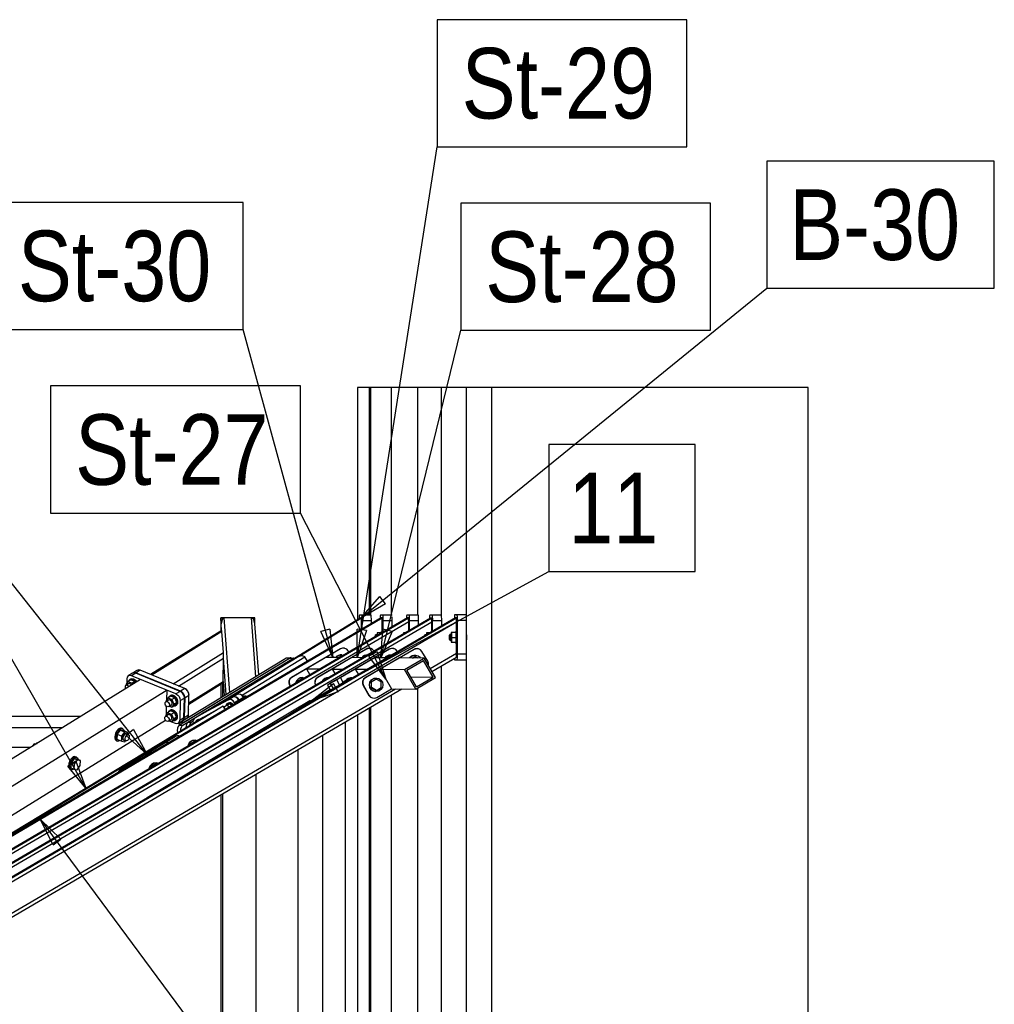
# Model space of a CAD drawing. Header units: millimetres. Extents: x -484 to 16958, y -454 to 3567.
# Tile 26 of 26: x 15233 to 16958, y 1823 to 3567. Entities that reach past the tile are written whole.
import ezdxf

# ---------------------------------------------------------------- set-up
doc = ezdxf.new("R2010")
doc.units = ezdxf.units.MM
for name, color, linetype in [('AS_Belki', 145, 'Continuous'), ('AS_Blachy', 30, 'Continuous'), ('AS_Kotwy', 9, 'Continuous'), ('AS_Sciany betonowe', 252, 'Continuous'), ('AS_Sruby', 9, 'Continuous'), ('PG_słupki pomocnicze', 9, 'Continuous')]:
    doc.layers.add(name, color=color, linetype=linetype)
doc.styles.add('Arial Narrow', font='ARIALN.TTF', dxfattribs={"height": 5})

msp = doc.modelspace()

# ---------------------------------------------------------------- linework, layer by layer
at = {"color": 7}
for p, q in [((15830.8, 2437.1), (15972.1, 3341.7)), ((15350.5, 2206.1), (14744.7, 3258.3)), ((15836.9, 2507.2), (16556, 3091.3)), ((15787.4, 2437.4), (15628.7, 3018.2)), ((15872.5, 2436.8), (16013.8, 3016.7)), ((15881.3, 2399.2), (15730.1, 2693.2)), ((15459, 2265.4), (15187.8, 2608.3)), ((15748.8, 2359.8), (16169.7, 2589.6)), ((15269.4, 2151), (16058.7, 1084.6))]:
    msp.add_line(p, q, dxfattribs=at)
at = {"color": 0, "linetype": 'ByBlock', "lineweight": -2}
for p, q in [((15836.9, 2507.2), (15870.5, 2545.2)), ((15881, 2532.3), (15836.9, 2507.2)), ((15881, 2532.3), (15870.5, 2545.2)), ((15782.3, 2487.8), (15766.2, 2483.4)), ((15787.4, 2437.4), (15766.2, 2483.4)), ((15782.3, 2487.8), (15787.4, 2437.4)), ((15830.8, 2437.1), (15830.3, 2487.8)), ((15846.8, 2485.2), (15830.3, 2487.8)), ((15846.8, 2485.2), (15830.8, 2437.1)), ((15872.5, 2436.8), (15876.2, 2487.4)), ((15892.4, 2483.4), (15872.5, 2436.8)), ((15892.4, 2483.4), (15876.2, 2487.4)), ((15865.8, 2447.5), (15851, 2439.8)), ((15865.8, 2447.5), (15881.3, 2399.2)), ((15881.3, 2399.2), (15851, 2439.8)), ((15748.8, 2359.8), (15788.7, 2391.1)), ((15796.7, 2376.4), (15788.7, 2391.1)), ((15796.7, 2376.4), (15748.8, 2359.8)), ((15434.5, 2309.8), (15421.4, 2299.5)), ((15434.5, 2309.8), (15459, 2265.4)), ((15459, 2265.4), (15421.4, 2299.5)), ((15332.8, 2253.6), (15318.4, 2245.2)), ((15332.8, 2253.6), (15350.5, 2206.1)), ((15350.5, 2206.1), (15318.4, 2245.2)), ((15292.4, 2105.9), (15269.4, 2151)), ((15269.4, 2151), (15305.8, 2115.8)), ((15292.4, 2105.9), (15305.8, 2115.8))]:
    msp.add_line(p, q, dxfattribs=at)
at = {"color": 7}
for points in [[(15972.1, 3341.7), (16414.4, 3341.7), (16414.4, 3566.7), (15972.1, 3566.7), (15972.1, 3341.7)], [(16556, 3091.3), (16958.5, 3091.3), (16958.5, 3316.3), (16556, 3316.3), (16556, 3091.3)], [(15186.5, 3018.2), (15628.7, 3018.2), (15628.7, 3243.2), (15186.5, 3243.2), (15186.5, 3018.2)], [(16013.8, 3016.7), (16456, 3016.7), (16456, 3241.7), (16013.8, 3241.7), (16013.8, 3016.7)], [(15287.8, 2693.2), (15730.1, 2693.2), (15730.1, 2918.2), (15287.8, 2918.2), (15287.8, 2693.2)], [(16169.7, 2589.6), (16429, 2589.6), (16429, 2814.6), (16169.7, 2814.6), (16169.7, 2589.6)]]:
    msp.add_lwpolyline(points, dxfattribs=at)
at = {"layer": 'AS_Belki', "color": 145, "linetype": 'Continuous', "ltscale": 0.25}
for p, q in [((15919.7, 2507.5), (13874.8, 1312.5)), ((13876.7, 1312.5), (15921.6, 2507.5)), ((15921.8, 2500.5), (13882.9, 1309.1)), ((15960.5, 2507.1), (13915.5, 1312.5)), ((13917.4, 1312.5), (15962.4, 2507.1)), ((15962.7, 2500.2), (13923.6, 1309.1)), ((16004.5, 2507.7), (13959.4, 1312.5)), ((13961.3, 1312.5), (16006.3, 2507.7)), ((13967.5, 1309.1), (16006.6, 2500.7)), ((14769.6, 1856.9), (15875.1, 2507.5)), ((15872.8, 2507.5), (14826.6, 1891.9)), ((15589.7, 2497.2), (15589.5, 2507.6)), ((15595.4, 2507.6), (15589.5, 2507.6)), ((15589.5, 2507.6), (15589.5, 2484.2)), ((15591.3, 2504.6), (15589.7, 2497.2)), ((15590.6, 2484.9), (15589.7, 2497.2)), ((15590, 2484.6), (15589.7, 2497.2)), ((15595.4, 2507.6), (15591.3, 2504.6)), ((15643.4, 2507.6), (15595.4, 2507.6)), ((15605, 2375.5), (15595.4, 2507.6)), ((15649.4, 2507.6), (15643.4, 2507.6)), ((15650.9, 2403.4), (15643.4, 2507.6)), ((15647.7, 2504.6), (15643.4, 2507.6)), ((15649.7, 2497.2), (15647.7, 2504.6)), ((15649.7, 2497.2), (15649.4, 2507.6)), ((15656.2, 2406.5), (15649.7, 2497.2)), ((15835.8, 2507.2), (15696.9, 2421.3)), ((15838.1, 2507.2), (15728, 2439.1)), ((15838.1, 2507.2), (15835.8, 2507.2)), ((15838.1, 2487.1), (15838.1, 2507.2)), ((15875.1, 2507.5), (15872.8, 2507.5)), ((15875.1, 2483.2), (15875.1, 2507.5)), ((15921.6, 2507.5), (15919.7, 2507.5)), ((15921.7, 2505.4), (15921.6, 2507.5)), ((15921.8, 2500.5), (15921.7, 2505.4)), ((15921.8, 2484.5), (15921.8, 2500.5)), ((15962.4, 2507.1), (15960.5, 2507.1)), ((15962.6, 2505.1), (15962.4, 2507.1)), ((15962.7, 2500.2), (15962.6, 2505.1)), ((15962.7, 2483.2), (15962.7, 2500.2)), ((16006.3, 2507.7), (16004.5, 2507.7)), ((16006.5, 2505.6), (16006.3, 2507.7)), ((16006.6, 2500.7), (16006.5, 2505.6)), ((16006.6, 2483.4), (16006.6, 2500.7)), ((15590.9, 2485.1), (15465, 2407.1)), ((15591.2, 2483.4), (15466.9, 2406.4)), ((15591.2, 2483.4), (15590.9, 2485.1)), ((15593.9, 2446.1), (15591.2, 2483.4)), ((16006.6, 2445.1), (16006.6, 2462.4)), ((15504.7, 2390.9), (15593.9, 2446.1)), ((15594.1, 2441.3), (15593.9, 2446.1)), ((15594.1, 2436.3), (15594.1, 2441.3)), ((15959.9, 2417.8), (16006.6, 2445.1)), ((16006.5, 2440.2), (16006.6, 2445.1)), ((15514.4, 2386.9), (15594.1, 2436.3)), ((15593.1, 2394.7), (15594.1, 2436.3)), ((15598.8, 2371.7), (15594.1, 2436.3)), ((15727.2, 2438.9), (15602.6, 2363.6)), ((15625.6, 2370.3), (15738.1, 2438.3)), ((15727.2, 2438.9), (15664.1, 2402.3)), ((15733.6, 2440.6), (15727.2, 2438.9)), ((15738.1, 2438.3), (15733.6, 2440.6)), ((15742.4, 2430.8), (15738.1, 2438.3)), ((15799.6, 2437.3), (15775.3, 2437.5)), ((15821.1, 2437.2), (15786.6, 2417)), ((15840.5, 2437), (15821.1, 2437.2)), ((15883.1, 2436.7), (15861.8, 2436.9)), ((15905.7, 2436.6), (15871.2, 2416.5)), ((15949.1, 2436.3), (15905.7, 2436.6)), ((15914.5, 2416.2), (15948, 2435.7)), ((15918.6, 2415.1), (15948, 2432.2)), ((15948, 2435.7), (15949.1, 2436.3)), ((15965.2, 2402.8), (15948, 2432.2)), ((15969.3, 2401.7), (15949.1, 2436.3)), ((15962.8, 2412.8), (16006.3, 2438.2)), ((16006.3, 2438.2), (16006.5, 2440.2)), ((15740.7, 2417.3), (15747, 2406.6)), ((15740.7, 2417.3), (15765.2, 2417.2)), ((15786.6, 2417), (15791.6, 2408.5)), ((15786.6, 2417), (15806.1, 2416.9)), ((15827.3, 2416.8), (15832.8, 2407.3)), ((15827.3, 2416.8), (15848.7, 2416.6)), ((15871.2, 2416.5), (15891.3, 2381.9)), ((15871.2, 2416.5), (15914.5, 2416.2)), ((15934.7, 2381.6), (15914.5, 2416.2)), ((15935.8, 2385.7), (15918.6, 2415.1)), ((15446.8, 2398.7), (14810.6, 2004.6)), ((15532.4, 2354.9), (15592.9, 2392.4)), ((15532.5, 2357.2), (15593.1, 2394.7)), ((15664.1, 2402.3), (15573.9, 2347.8)), ((15589.5, 2390.3), (15589.5, 2366.1)), ((15592, 2391.8), (15592, 2367.6)), ((15592.9, 2392.4), (15593.1, 2394.7)), ((15593.1, 2394.7), (15594.9, 2369.4)), ((15925.6, 2403.1), (15965.2, 2402.8)), ((15934.7, 2381.6), (15969.3, 2401.7)), ((15935.8, 2385.7), (15965.2, 2402.8)), ((14103.1, 1332.7), (15898.3, 2381.9)), ((14106.1, 1327.6), (15909.8, 2381.8)), ((15494, 2379.4), (14857.9, 1985.3)), ((15493.6, 2362.6), (15494, 2379.4)), ((15891.3, 2381.9), (15934.7, 2381.6)), ((15746.6, 2360.4), (15458.8, 2188.8)), ((15593.6, 2351.1), (15100.6, 2053.1)), ((15493, 2336.6), (15493.3, 2351)), ((15591.8, 2350.1), (15557.7, 2331.3)), ((15593.6, 2351.1), (15591.8, 2350.1)), ((15595.7, 2347.4), (15593.6, 2351.1)), ((15340.8, 2333.1), (14736.2, 2333.1)), ((14880.8, 1948.3), (15491.2, 2326.5)), ((15557.7, 2331.3), (15053.2, 2026.4)), ((15810.1, 1195.6), (15810.1, 2323.5)), ((15308.5, 2313.1), (14737.7, 2313.1)), ((15491.4, 2286.7), (15458.3, 2266.5)), ((15497.5, 2286.6), (15491.4, 2286.7)), ((15769.6, 1195.6), (15769.6, 2299.9)), ((14751.5, 2278.4), (15252.6, 2278.4)), ((15458.3, 2266.5), (15459.6, 2264.4)), ((15458.3, 2266.5), (15463.3, 2266.5)), ((15725.4, 2274), (15725.4, 1205.6)), ((15651.9, 1195.6), (15651.9, 2231)), ((15589.5, 2194.6), (15589.5, 1195.6)), ((15592, 2196), (15592, 1195.6))]:
    msp.add_line(p, q, dxfattribs=at)
at = {"layer": 'AS_Belki', "color": 145, "linetype": 'Continuous', "ltscale": 0.25, "extrusion": (-0.780493, -0.465433, 0.417376)}
msp.add_arc((6043.7, 6149.3, -13388.6), 6, 130.6638, 178.6383, dxfattribs=at)
at = {"layer": 'AS_Blachy', "color": 145, "linetype": 'Continuous', "ltscale": 0.25}
for p, q in [((15838.9, 2512.2), (15834.6, 2512.2)), ((15839.3, 2512.2), (15838.9, 2512.2)), ((15855.3, 2512.2), (15839.3, 2512.2)), ((15875.9, 2512.5), (15871.6, 2512.5)), ((15876.3, 2512.5), (15875.9, 2512.5)), ((15892.3, 2512.5), (15876.3, 2512.5)), ((15918.6, 2512.5), (15918.2, 2512.5)), ((15922.6, 2512.5), (15918.6, 2512.5)), ((15923, 2512.5), (15922.6, 2512.5)), ((15939, 2512.5), (15923, 2512.5)), ((15959.5, 2512.1), (15959.1, 2512.1)), ((15963.5, 2512.1), (15959.5, 2512.1)), ((15963.8, 2512.1), (15963.5, 2512.1)), ((15979.8, 2512.1), (15963.8, 2512.1)), ((16003.4, 2512.7), (16003, 2512.7)), ((16007.4, 2512.7), (16003.4, 2512.7)), ((16007.8, 2512.7), (16007.4, 2512.7)), ((16023.8, 2512.7), (16007.8, 2512.7)), ((15855.7, 2502.2), (15839.7, 2502.2)), ((15839.7, 2488), (15839.7, 2502.2)), ((15855.7, 2497.4), (15855.7, 2502.2)), ((15892.7, 2502.5), (15876.7, 2502.5)), ((15876.7, 2482.4), (15876.7, 2502.5)), ((15892.7, 2491.7), (15892.7, 2502.5)), ((15939.4, 2502.5), (15923.4, 2502.5)), ((15923.4, 2485.4), (15923.4, 2502.5)), ((15939.4, 2494.8), (15939.4, 2502.5)), ((15980.2, 2502.1), (15964.2, 2502.1)), ((15964.2, 2484.2), (15964.2, 2502.1)), ((15980.2, 2493.5), (15980.2, 2502.1)), ((16024.1, 2502.7), (16008.2, 2502.7)), ((16008.2, 2443.2), (16008.2, 2502.7)), ((16024.1, 2443.2), (16024.1, 2502.7)), ((15800.8, 2452.6), (15714.5, 2402.2)), ((15801.2, 2452.6), (15714.8, 2402.2)), ((15846.7, 2452.3), (15760.4, 2401.9)), ((15801.2, 2452.6), (15800.8, 2452.6)), ((15887.4, 2452), (15801, 2401.7)), ((15887.7, 2452), (15801.4, 2401.7)), ((15808.8, 2453.6), (15808.4, 2453.6)), ((15816, 2446.9), (15814.8, 2449)), ((15847, 2452.3), (15821.1, 2437.2)), ((15931.3, 2451.7), (15845, 2401.4)), ((15847, 2452.3), (15846.7, 2452.3)), ((15854.6, 2453.3), (15854.3, 2453.3)), ((15887.7, 2452), (15887.4, 2452)), ((15895.3, 2453), (15895, 2453)), ((15901.8, 2447.7), (15901.4, 2448.4)), ((15931.6, 2451.7), (15905.7, 2436.6)), ((15931.6, 2451.7), (15931.3, 2451.7)), ((15939.2, 2452.7), (15938.9, 2452.7)), ((15955.4, 2430.8), (15945.3, 2448.1)), ((16024.1, 2443.2), (16008.2, 2443.2)), ((15708.1, 2434), (15516.1, 2317.6)), ((15701.5, 2434), (15518.3, 2322.9)), ((15522, 2317.5), (15717.2, 2435.8)), ((15524.2, 2322.9), (15710.7, 2436)), ((15714.8, 2433.9), (15559.9, 2340.1)), ((15704.8, 2436), (15701.5, 2434)), ((15710.7, 2436), (15704.8, 2436)), ((15711.3, 2435.9), (15708.1, 2434)), ((15717.2, 2435.8), (15711.3, 2435.9)), ((15718.1, 2435.9), (15714.8, 2433.9)), ((15720.5, 2435.9), (15718.1, 2435.9)), ((16003, 2433.2), (16007.8, 2433.2)), ((16007.8, 2433.2), (16023.8, 2433.2)), ((15432.8, 2409.5), (15425.4, 2404.9)), ((15438.5, 2409.8), (15431, 2405.2)), ((15440.8, 2414.5), (15433.4, 2409.9)), ((15517.1, 2377.5), (15438.5, 2409.8)), ((15446.5, 2414.7), (15439.1, 2410.2)), ((15442.8, 2408.6), (15439.1, 2410.2)), ((15513.6, 2379.6), (15442.8, 2408.6)), ((15525.2, 2382.5), (15446.5, 2414.7)), ((15786.6, 2417), (15760.7, 2401.9)), ((15871.2, 2416.5), (15845.3, 2401.4)), ((15423, 2399.8), (15422.8, 2391.6)), ((15434.2, 2403.9), (15431, 2405.2)), ((15509.7, 2372.9), (15434.2, 2403.9)), ((15710.9, 2388.6), (15712.2, 2386.3)), ((15710.9, 2388.6), (15711.2, 2388.6)), ((15711.2, 2388.6), (15712.5, 2386.4)), ((15714.5, 2402.2), (15714.8, 2402.2)), ((15723.9, 2343.7), (15805.5, 2392.4)), ((15760.4, 2401.9), (15760.7, 2401.9)), ((15801, 2401.7), (15801.4, 2401.7)), ((15805.5, 2392.4), (15805.9, 2391.7)), ((15821, 2400.5), (15820.3, 2401.7)), ((15845, 2401.4), (15845.3, 2401.4)), ((15517.1, 2377.5), (15509.7, 2372.9)), ((15517.8, 2377.9), (15513.6, 2379.6)), ((15525.2, 2382.5), (15517.8, 2377.9)), ((15618.2, 2372.2), (15558.4, 2339.2)), ((15610.7, 2367.7), (15618.2, 2372.2)), ((15782.6, 2380.4), (15748.3, 2359.9)), ((15756.8, 2388.3), (15756.8, 2388.1)), ((15756.8, 2388.3), (15757, 2388.3)), ((15841.4, 2387.7), (15851.4, 2370.4)), ((15841.4, 2387.7), (15841.7, 2387.7)), ((15841.7, 2387.7), (15851.8, 2370.4)), ((15865.4, 2366.8), (15891.3, 2381.9)), ((15517.4, 2361.1), (15516.6, 2326.4)), ((15517.4, 2361.1), (15524.8, 2365.6)), ((15524, 2331), (15524.8, 2365.6)), ((15525.4, 2366), (15524.6, 2331.4)), ((15525.4, 2366), (15532.8, 2370.6)), ((15532, 2336), (15532.8, 2369.2)), ((15532.8, 2369.2), (15532.8, 2370.6)), ((15610.1, 2367.3), (15550.2, 2334.3)), ((15602.6, 2362.7), (15565.3, 2342.2)), ((15610.7, 2367.7), (15573.4, 2347.1)), ((15602.6, 2362.7), (15610.1, 2367.3)), ((15621.1, 2361.9), (15613.6, 2357.4)), ((15614.6, 2355.6), (15613.6, 2357.4)), ((15622.2, 2360), (15621.1, 2361.9)), ((15629.2, 2366.8), (15621.7, 2362.3)), ((15622.8, 2360.4), (15621.7, 2362.3)), ((15630.4, 2364.8), (15629.2, 2366.8)), ((15750.9, 2360.5), (15711.1, 2336.7)), ((15749.1, 2359.5), (15750.9, 2360.5)), ((15851.4, 2370.4), (15851.8, 2370.4)), ((15857.5, 2365.8), (15857.8, 2365.8)), ((15565.3, 2342.2), (15550.2, 2333.9)), ((15558.4, 2339.2), (15550.9, 2334.6)), ((15558.4, 2338.8), (15550.9, 2334.6)), ((15573.4, 2347.1), (15558.4, 2338.8)), ((15711.1, 2336.7), (15718.8, 2340.8)), ((15711.1, 2336.7), (15711.3, 2336.4)), ((15502, 2323.6), (15508.5, 2321)), ((15514.1, 2321.2), (15521.5, 2325.8)), ((15516.6, 2326.4), (15524, 2331)), ((15518.3, 2322.9), (15524.2, 2322.9)), ((15522.1, 2326.2), (15529.5, 2330.8)), ((15524.6, 2331.4), (15532, 2336)), ((15542.6, 2329.6), (15531.6, 2322.9)), ((15531.6, 2322.9), (15537.5, 2322.8)), ((15540.1, 2324.4), (15537.5, 2322.8)), ((15550.2, 2334.3), (15542.7, 2329.7)), ((15550.2, 2333.9), (15542.7, 2329.7)), ((15512.4, 2304.5), (15512.6, 2304)), ((15512.4, 2304.5), (15513.4, 2304.5)), ((15516.1, 2317.6), (15522, 2317.5)), ((15505.3, 2295.4), (15409.9, 2237.3)), ((15510.1, 2298.1), (15491.4, 2286.7)), ((15510.1, 2298.1), (15505.3, 2295.4)), ((15458.5, 2266.6), (15414.7, 2240)), ((15409.9, 2237.3), (15414.7, 2240))]:
    msp.add_line(p, q, dxfattribs=at)
at = {"layer": 'AS_Blachy', "color": 145, "linetype": 'Continuous', "ltscale": 0.25, "extrusion": (-0.999224, -2.43452e-13, 0.039393)}
msp.add_arc((-2502.2, 623.8, -15822.3), 10, 180, 243.9427, dxfattribs=at)
at = {"layer": 'AS_Blachy', "color": 145, "linetype": 'Continuous', "ltscale": 0.25, "extrusion": (-0.999224, -4.59904e-14, 0.039393)}
msp.add_arc((-2502.2, 624, -15827), 10, 90, 180, dxfattribs=at)
at = {"layer": 'AS_Blachy', "color": 145, "linetype": 'Continuous', "ltscale": 0.25, "extrusion": (-0.999224, -4.10178e-13, 0.039393)}
msp.add_arc((-2502.2, 624.6, -15843), 10, 90, 180, dxfattribs=at)
at = {"layer": 'AS_Blachy', "color": 145, "linetype": 'Continuous', "ltscale": 0.25, "extrusion": (-0.999224, -1.12105e-13, 0.039393)}
msp.add_arc((-2502.5, 625.2, -15859.3), 10, 180, 243.6346, dxfattribs=at)
at = {"layer": 'AS_Blachy', "color": 145, "linetype": 'Continuous', "ltscale": 0.25, "extrusion": (-0.999224, -1.87879e-13, 0.039393)}
msp.add_arc((-2502.5, 625.4, -15864), 10, 90, 180, dxfattribs=at)
at = {"layer": 'AS_Blachy', "color": 145, "linetype": 'Continuous', "ltscale": 0.25, "extrusion": (-0.999224, 1.59515e-13, 0.039393)}
msp.add_arc((-2502.5, 627.1, -15905.9), 10, 180, 244.5258, dxfattribs=at)
at = {"layer": 'AS_Blachy', "color": 145, "linetype": 'Continuous', "ltscale": 0.25, "extrusion": (-0.999224, 6.82187e-14, 0.039393)}
msp.add_arc((-2502.5, 627.3, -15910.6), 10, 90, 180, dxfattribs=at)
at = {"layer": 'AS_Blachy', "color": 145, "linetype": 'Continuous', "ltscale": 0.25, "extrusion": (-0.999224, -4.78846e-13, 0.039393)}
msp.add_arc((-2502.5, 627.9, -15926.6), 10, 90, 180, dxfattribs=at)
at = {"layer": 'AS_Blachy', "color": 145, "linetype": 'Continuous', "ltscale": 0.25, "extrusion": (-0.999224, -1.53988e-13, 0.039393)}
msp.add_arc((-2502.1, 628.7, -15946.7), 10, 180, 244.5232, dxfattribs=at)
at = {"layer": 'AS_Blachy', "color": 145, "linetype": 'Continuous', "ltscale": 0.25, "extrusion": (-0.999224, -1.76997e-14, 0.039393)}
msp.add_arc((-2502.1, 628.9, -15951.5), 10, 90, 180, dxfattribs=at)
at = {"layer": 'AS_Blachy', "color": 145, "linetype": 'Continuous', "ltscale": 0.25, "extrusion": (-0.999224, 1.64058e-13, 0.039393)}
msp.add_arc((-2502.1, 629.5, -15967.4), 10, 90, 180, dxfattribs=at)
at = {"layer": 'AS_Blachy', "color": 145, "linetype": 'Continuous', "ltscale": 0.25, "extrusion": (-0.999224, 1.75737e-13, 0.039393)}
msp.add_arc((-2502.7, 630.4, -15990.6), 10, 180, 244.5263, dxfattribs=at)
at = {"layer": 'AS_Blachy', "color": 145, "linetype": 'Continuous', "ltscale": 0.25, "extrusion": (-0.999224, 4.49716e-13, 0.039393)}
msp.add_arc((-2502.7, 630.6, -15995.3), 10, 90, 180, dxfattribs=at)
at = {"layer": 'AS_Blachy', "color": 145, "linetype": 'Continuous', "ltscale": 0.25, "extrusion": (-0.999224, -6.42621e-13, 0.039393)}
msp.add_arc((-2502.7, 631.2, -16011.3), 10, 90, 180, dxfattribs=at)
at = {"layer": 'AS_Blachy', "color": 145, "linetype": 'Continuous', "ltscale": 0.25, "extrusion": (-0.999224, 1.85114e-13, 0.039393)}
msp.add_arc((-2502.5, 626, -15880), 10, 90, 135, dxfattribs=at)
at = {"layer": 'AS_Blachy', "color": 145, "linetype": 'Continuous', "ltscale": 0.25, "extrusion": (0.042362, -0.000284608, 0.999102)}
for centre, start, end in [((2550.1, -15774.9, 668.9), 345.5963, 30.5963), ((2550.1, -15775.3, 668.9), 300.5963, 30.5963), ((2550.1, -15820.7, 670.8), 345.5963, 30.5963), ((2550.1, -15821.1, 670.8), 301.5155, 30.5963), ((2550.1, -15861.4, 672.5), 345.5963, 30.5963), ((2550.1, -15861.7, 672.5), 300.5963, 30.5963), ((2550.1, -15905.3, 674.4), 345.5963, 30.5963), ((2550.1, -15905.6, 674.4), 300.5963, 30.5963), ((2532.8, -15915.8, 674.8), 260.1078, 300.5963), ((2499.2, -15689, 665.2), 30.5963, 120.5963), ((2499.2, -15689.3, 665.2), 30.5963, 120.5963), ((2499.2, -15734.8, 667.2), 30.5963, 120.5963), ((2499.2, -15735.2, 667.2), 30.5963, 120.3764), ((2499.2, -15775.5, 668.9), 30.5963, 30.7577), ((2499.2, -15775.8, 668.9), 30.5963, 32.4529), ((2499.2, -15819.3, 670.8), 30.5963, 120.5963), ((2499.2, -15819.7, 670.8), 30.5963, 120.5963), ((2481.9, -15829.5, 671.2), 120.5963, 165.5963), ((2481.9, -15829.8, 671.2), 120.5963, 210.5963)]:
    msp.add_arc(centre, 10, start, end, dxfattribs=at)
at = {"layer": 'AS_Blachy', "color": 145, "linetype": 'Continuous', "ltscale": 0.25, "extrusion": (-0.999224, -4.59072e-13, 0.039393)}
msp.add_arc((-2443.2, 630.6, -15995.3), 10, 0, 90, dxfattribs=at)
at = {"layer": 'AS_Blachy', "color": 145, "linetype": 'Continuous', "ltscale": 0.25, "extrusion": (-0.999224, 4.51508e-13, 0.039393)}
msp.add_arc((-2443.2, 631.2, -16011.3), 10, 0, 90, dxfattribs=at)
at = {"layer": 'AS_Blachy', "color": 145, "linetype": 'Continuous', "ltscale": 0.25, "extrusion": (0.73872, -0.003648, 0.674003)}
for centre, start, end in [((2504.3, -10582.5, 11598.8), 336.6504, 22.4536), ((2504.2, -10586.9, 11603.6), 16.4324, 22.4536), ((2390.3, -10453.2, 11457.1), 22.4536, 80.1181), ((2390.3, -10457.2, 11461.5), 22.4536, 28.4747), ((2390.3, -10462.2, 11466.9), 22.4536, 92.2769), ((2390.3, -10466.2, 11471.3), 22.4536, 70.6359), ((2384.9, -10451.8, 11455.5), 22.4536, 112.4536), ((2384.9, -10455.8, 11459.9), 22.4536, 94.9612)]:
    msp.add_arc(centre, 10, start, end, dxfattribs=at)
at = {"layer": 'AS_Blachy', "color": 145, "linetype": 'Continuous', "ltscale": 0.25, "extrusion": (-0.999224, -4.60864e-13, 0.039393)}
msp.add_arc((-2443.2, 630.4, -15990.6), 10, 315.3359, 0, dxfattribs=at)
at = {"layer": 'AS_Blachy', "color": 145, "linetype": 'Continuous', "ltscale": 0.25, "extrusion": (-0.61678, -0.382124, 0.68816)}
for centre, start, end in [((6089.6, 9895.4, -10433.2), 136.4866, 226.4866), ((6089.6, 9901.4, -10439.5), 136.4866, 181.4866), ((6089.6, 9901.9, -10440), 136.4866, 184.3735), ((6089.6, 9907.9, -10446.4), 136.4866, 181.4866), ((6158.5, 9935.7, -10475.7), 46.4866, 136.4866), ((6158.5, 9936.2, -10476.3), 46.4866, 136.4866), ((6158.5, 9942.2, -10482.6), 46.4866, 136.4866), ((6187.5, 9916.7, -10455.7), 316.4866, 46.4866), ((6187.5, 9922.7, -10462), 1.4866, 46.4866), ((6187.5, 9923.2, -10462.5), 358.2053, 46.4866), ((6187.5, 9929.2, -10468.8), 1.4866, 46.4866)]:
    msp.add_arc(centre, 10, start, end, dxfattribs=at)
at = {"layer": 'AS_Blachy', "color": 145, "linetype": 'Continuous', "ltscale": 0.25, "extrusion": (-0.503514, 0.863717, 0.021595)}
msp.add_arc((-14847, 127.3, -5891.4), 30, 114.6751, 243.1894, dxfattribs=at)
at = {"layer": 'AS_Blachy', "color": 145, "linetype": 'Continuous', "ltscale": 0.25, "extrusion": (0.61678, 0.382124, -0.68816)}
msp.add_arc((-6158.5, 9929.8, 10469.4), 10, 43.5134, 133.5134, dxfattribs=at)
at = {"layer": 'AS_Blachy', "color": 145, "linetype": 'Continuous', "ltscale": 0.25, "extrusion": (-0.625066, -0.377824, 0.683039)}
for centre, start, end in [((6059.1, 9967.6, -10658.5), 88.4495, 178.4495), ((6059.1, 9955.2, -10645.2), 88.4495, 178.4495), ((6059.1, 9961.2, -10651.6), 88.4495, 178.4495), ((6059.1, 9961.7, -10652.1), 88.4495, 178.4495), ((6056.4, 9908.5, -10595.3), 178.4495, 247.1775), ((6056.4, 9915, -10602.3), 178.4495, 178.8509)]:
    msp.add_arc(centre, 10, start, end, dxfattribs=at)
at = {"layer": 'AS_Blachy', "color": 145, "linetype": 'Continuous', "ltscale": 0.25, "extrusion": (0.598487, 0.329956, 0.730029)}
for centre, start, end in [((-5485.9, -10725.9, 10041), 313.3712, 1.8001), ((-5490.7, -10640.4, 9961), 1.8001, 30.7178), ((-5490.7, -10644.4, 9964.7), 1.8001, 28.3181)]:
    msp.add_arc(centre, 10, start, end, dxfattribs=at)
at = {"layer": 'AS_Kotwy', "color": 145, "linetype": 'Continuous', "ltscale": 0.25}
for p, q in [((15865.9, 2477.7), (15862.9, 2477.7)), ((15865.7, 2481.2), (15865.6, 2477.7)), ((15866.1, 2481.2), (15865.7, 2481.2)), ((15866.1, 2481.2), (15866.2, 2476.2)), ((15874.1, 2481.2), (15866.1, 2481.2)), ((15875.9, 2483.2), (15873.9, 2483.2)), ((15874.1, 2480.9), (15874.1, 2481.2)), ((15910.2, 2477.7), (15909.6, 2477.7)), ((15912.4, 2481.2), (15912.3, 2479)), ((15912.8, 2481.2), (15912.4, 2481.2)), ((15912.8, 2481.2), (15912.8, 2479.3)), ((15916.1, 2481.2), (15912.8, 2481.2)), ((15952.7, 2477.4), (15950.5, 2477.4)), ((15953.3, 2480.9), (15953.2, 2477.7)), ((15953.7, 2480.9), (15953.3, 2480.9)), ((15953.7, 2480.9), (15953.7, 2478)), ((15958.6, 2480.9), (15953.7, 2480.9)), ((15962.1, 2482.9), (15961.5, 2482.9)), ((15997.4, 2477.9), (15994.4, 2477.9)), ((15997.2, 2481.4), (15997.1, 2477.9)), ((15997.6, 2481.4), (15997.2, 2481.4)), ((15997.6, 2481.4), (15997.8, 2472.9)), ((16005.6, 2481.4), (15997.6, 2481.4)), ((16007.4, 2483.4), (16005.4, 2483.4)), ((16005.8, 2472.9), (16005.6, 2481.4)), ((16024.4, 2477.9), (16024.1, 2477.9)), ((15994.4, 2467.9), (15997.4, 2467.9)), ((15997.1, 2467.9), (15997.2, 2464.4)), ((15997.2, 2464.4), (15997.6, 2464.4)), ((15997.8, 2472.9), (15997.6, 2464.4)), ((15997.6, 2464.4), (16005.6, 2464.4)), ((15997.8, 2472.9), (16005.8, 2472.9)), ((16005.4, 2462.4), (16007.4, 2462.4)), ((16005.6, 2464.4), (16005.8, 2472.9)), ((16024.1, 2467.9), (16024.4, 2467.9))]:
    msp.add_line(p, q, dxfattribs=at)
at = {"layer": 'AS_Kotwy', "color": 145, "linetype": 'Continuous', "ltscale": 0.25, "extrusion": (-0.999224, 4.06509e-13, 0.039393)}
msp.add_circle((-2472.9, 630.1, -15982), 5, dxfattribs=at)
at = {"layer": 'AS_Kotwy', "color": 145, "linetype": 'Continuous', "ltscale": 0.25, "extrusion": (-0.999224, -3.79053e-13, 0.039393)}
msp.add_arc((-2472.7, 624.9, -15850.6), 5, 110.5228, 251.9909, dxfattribs=at)
at = {"layer": 'AS_Kotwy', "color": 145, "linetype": 'Continuous', "ltscale": 0.25, "extrusion": (-0.999224, 1.76532e-13, 0.039393)}
msp.add_arc((-2472.7, 625, -15853.6), 5, 134.0984, 180, dxfattribs=at)
at = {"layer": 'AS_Kotwy', "color": 145, "linetype": 'Continuous', "ltscale": 0.25, "extrusion": (-0.999224, -4.73538e-13, 0.039393)}
msp.add_arc((-2472.7, 625.3, -15861.6), 10.5, 141.7435, 215.8399, dxfattribs=at)
at = {"layer": 'AS_Kotwy', "color": 145, "linetype": 'Continuous', "ltscale": 0.25, "extrusion": (-0.999224, 2.63595e-13, 0.039393)}
msp.add_arc((-2472.7, 625.4, -15863.6), 10.5, 153.2534, 180, dxfattribs=at)
at = {"layer": 'AS_Kotwy', "color": 145, "linetype": 'Continuous', "ltscale": 0.25, "extrusion": (-0.999224, 1.45185e-13, 0.039393)}
msp.add_arc((-2472.7, 626.7, -15897.2), 5, 161.7581, 202.6394, dxfattribs=at)
at = {"layer": 'AS_Kotwy', "color": 145, "linetype": 'Continuous', "ltscale": 0.25, "extrusion": (-0.999224, -1.19377e-13, 0.039393)}
msp.add_arc((-2472.4, 628.3, -15938.1), 5, 140.0072, 223.113, dxfattribs=at)
at = {"layer": 'AS_Kotwy', "color": 145, "linetype": 'Continuous', "ltscale": 0.25, "extrusion": (-0.999224, -6.82743e-14, 0.039393)}
msp.add_arc((-2472.4, 628.8, -15949.1), 10.5, 166.6389, 195.6338, dxfattribs=at)
at = {"layer": 'AS_Kotwy', "color": 145, "linetype": 'Continuous', "ltscale": 0.25, "extrusion": (-0.999224, -1.00614e-12, 0.039393)}
msp.add_arc((-2472.9, 630.2, -15985), 5, 0, 180, dxfattribs=at)
at = {"layer": 'AS_Kotwy', "color": 145, "linetype": 'Continuous', "ltscale": 0.25, "extrusion": (-0.999224, -4.76965e-13, 0.039393)}
msp.add_arc((-2472.9, 630.5, -15993), 10.5, 324.16, 215.8399, dxfattribs=at)
at = {"layer": 'AS_Kotwy', "color": 145, "linetype": 'Continuous', "ltscale": 0.25, "extrusion": (-0.999224, 3.10296e-13, 0.039393)}
msp.add_arc((-2472.9, 630.6, -15994.9), 10.5, 0, 180, dxfattribs=at)
at = {"layer": 'AS_Kotwy', "color": 145, "linetype": 'Continuous', "ltscale": 0.25, "extrusion": (-0.999224, 4.47925e-13, 0.039393)}
msp.add_arc((-2472.9, 631.2, -16011.9), 5, 0, 180, dxfattribs=at)
at = {"layer": 'AS_Sciany betonowe', "color": 145, "linetype": 'Continuous', "ltscale": 0.25}
for p, q in [((15851.7, 2915.6), (15831.1, 2915.6)), ((15831.1, 2915.6), (15831.1, 2504.3)), ((15889.7, 2915.6), (15854.3, 2915.6)), ((15936.4, 2915.6), (15891, 2915.6)), ((15977.8, 2915.6), (15937.7, 2915.6)), ((16022.6, 2915.6), (15979.1, 2915.6)), ((16068.7, 2915.6), (16023.9, 2915.6)), ((16629.2, 2915.6), (16068.7, 2915.6)), ((16068.7, 1185.6), (16068.7, 2915.6)), ((16629.2, 1185.6), (16629.2, 2915.6)), ((15831.1, 2335.8), (15831.1, 1195.6))]:
    msp.add_line(p, q, dxfattribs=at)
at = {"layer": 'AS_Sruby', "color": 145, "linetype": 'Continuous', "ltscale": 0.25}
for p, q in [((15803.5, 2442.2), (15803.3, 2442.2)), ((15890, 2441.6), (15889.9, 2441.6)), ((15933.9, 2441.3), (15933.8, 2441.3)), ((15802.7, 2440.3), (15797.6, 2437.3)), ((15798.1, 2437.3), (15803.1, 2440.3)), ((15803.1, 2440.3), (15802.7, 2440.3)), ((15803.9, 2439.8), (15803.1, 2440.3)), ((15933.1, 2439.4), (15928.1, 2436.4)), ((15928.4, 2436.4), (15933.5, 2439.4)), ((15933.5, 2439.4), (15933.1, 2439.4)), ((15938.7, 2436.4), (15933.5, 2439.4)), ((15425.5, 2390.8), (15420.9, 2387.9)), ((15424.9, 2394.7), (15421.3, 2389.5)), ((15421.3, 2389.5), (15421.7, 2388.4)), ((15430.1, 2397.9), (15424.9, 2394.7)), ((15424.9, 2394.7), (15431.9, 2391.8)), ((15429.3, 2399), (15428, 2398.2)), ((15437.1, 2395.1), (15430.1, 2397.9)), ((15437.1, 2395.1), (15431.9, 2391.8)), ((15431.9, 2391.8), (15432.7, 2390)), ((15437.9, 2393.2), (15437.1, 2395.1)), ((15733.6, 2400), (15725, 2395)), ((15725, 2395), (15725, 2393.7)), ((15725.4, 2395), (15725, 2395)), ((15725.4, 2395), (15734.1, 2400)), ((15725.4, 2394), (15725.4, 2395)), ((15734.1, 2400), (15733.6, 2400)), ((15734.9, 2399.5), (15734.1, 2400)), ((15734.4, 2402), (15734.3, 2402)), ((15784.4, 2392.6), (15777.8, 2388.5)), ((15782.8, 2391.1), (15777.8, 2388.5)), ((15777.8, 2388.5), (15782.9, 2379.9)), ((15794.3, 2397.8), (15782.8, 2391.1)), ((15782.8, 2391.1), (15787.8, 2382.5)), ((15795.9, 2399.3), (15784.4, 2392.6)), ((15787.8, 2382.5), (15799.4, 2389.2)), ((15800.9, 2401.9), (15794.3, 2397.8)), ((15799.4, 2389.2), (15794.3, 2397.8)), ((15800.9, 2401.9), (15795.9, 2399.3)), ((15799.4, 2389.2), (15805.9, 2393.3)), ((15805.9, 2393.3), (15800.9, 2401.9)), ((15820.9, 2401.4), (15820.8, 2401.4)), ((15864.1, 2399.1), (15855.4, 2394.1)), ((15855.4, 2394.1), (15855.5, 2384.1)), ((15855.7, 2394.1), (15855.4, 2394.1)), ((15855.7, 2394.1), (15864.4, 2399.1)), ((15855.8, 2384.1), (15855.7, 2394.1)), ((15864.4, 2399.1), (15864.1, 2399.1)), ((15873.1, 2394.2), (15864.4, 2399.1)), ((15864.8, 2401.1), (15864.7, 2401.1)), ((15873.1, 2384.1), (15873.1, 2394.2)), ((15529.7, 2379.6), (15527.4, 2380.5)), ((15529.7, 2379.6), (15529, 2379.1)), ((15530.4, 2377.9), (15529.7, 2379.6)), ((15533.1, 2371.5), (15531.1, 2376.4)), ((15533.1, 2371.5), (15532.6, 2371.2)), ((15532.7, 2370.9), (15533.1, 2371.5)), ((15782.9, 2379.9), (15787.8, 2382.5)), ((15855.5, 2384.1), (15864.1, 2379.1)), ((15855.5, 2384.1), (15855.8, 2384.1)), ((15864.5, 2379.1), (15855.8, 2384.1)), ((15863.3, 2377.1), (15863.4, 2377.1)), ((15864.1, 2379.1), (15864.5, 2379.1)), ((15864.5, 2379.1), (15873.1, 2384.1)), ((15496.4, 2361.8), (15491.7, 2358.9)), ((15495.7, 2365.7), (15492.1, 2360.5)), ((15492.1, 2360.5), (15492.5, 2359.4)), ((15500.9, 2368.9), (15495.7, 2365.7)), ((15495.7, 2365.7), (15502.7, 2362.8)), ((15500.1, 2370), (15498.8, 2369.2)), ((15507.9, 2366), (15500.9, 2368.9)), ((15506.1, 2354.7), (15502.4, 2349.5)), ((15507.9, 2366), (15502.7, 2362.8)), ((15502.7, 2362.8), (15506.1, 2354.7)), ((15511.2, 2357.9), (15506.1, 2354.7)), ((15507.6, 2352.7), (15511.2, 2357.9)), ((15511.2, 2357.9), (15507.9, 2366)), ((15604.6, 2355.5), (15599.3, 2352.5)), ((15600.6, 2353.1), (15604.6, 2355.5)), ((15602.1, 2356.8), (15600.8, 2356)), ((15608.8, 2352.2), (15604.6, 2355.5)), ((15628, 2369.6), (15626.9, 2369)), ((15627, 2369), (15628, 2369.6)), ((15632.5, 2366.1), (15628, 2369.6)), ((15631.5, 2368.7), (15630.2, 2367.9)), ((15495.1, 2339.7), (15491.5, 2334.5)), ((15500.3, 2342.9), (15495.1, 2339.7)), ((15495.1, 2339.7), (15502.1, 2336.8)), ((15497.1, 2350.5), (15501.8, 2353.4)), ((15498.2, 2351.2), (15502.4, 2349.5)), ((15499.4, 2344), (15498.2, 2343.2)), ((15507.3, 2340.1), (15500.3, 2342.9)), ((15507.3, 2340.1), (15502.1, 2336.8)), ((15502.1, 2336.8), (15505.4, 2328.7)), ((15502.4, 2349.5), (15507.6, 2352.7)), ((15510.6, 2332), (15507.3, 2340.1)), ((15509.7, 2352.4), (15510.9, 2353.2)), ((15532.5, 2345.5), (15532.2, 2346)), ((15532.5, 2345.5), (15532.2, 2345.3)), ((15532.2, 2345.1), (15532.5, 2345.5)), ((15595.3, 2350.1), (15600.6, 2353.1)), ((15599.3, 2352.5), (15595.3, 2350.1)), ((15595.3, 2350.1), (15596.1, 2344.7)), ((15600.6, 2353.1), (15604.8, 2349.8)), ((15495.7, 2335.8), (15491.1, 2332.9)), ((15491.5, 2334.5), (15491.9, 2333.4)), ((15496.5, 2324.5), (15501.2, 2327.4)), ((15497.6, 2325.2), (15501.8, 2323.5)), ((15505.4, 2328.7), (15501.8, 2323.5)), ((15501.8, 2323.5), (15507, 2326.7)), ((15510.6, 2332), (15505.4, 2328.7)), ((15507, 2326.7), (15510.6, 2332)), ((15509, 2326.4), (15510.3, 2327.2)), ((15548.2, 2327.1), (15547, 2326.3)), ((15405.6, 2301.4), (15405.4, 2292.7)), ((15411, 2309), (15405.6, 2301.4)), ((15405.6, 2301.4), (15414.1, 2297.9)), ((15411, 2309), (15419.5, 2305.5)), ((15416.3, 2308), (15411, 2309)), ((15415.2, 2311.5), (15413.2, 2312.3)), ((15414.1, 2297.9), (15419.5, 2305.5)), ((15424.8, 2304.5), (15416.3, 2308)), ((15419.5, 2305.5), (15424.8, 2304.5)), ((15426.1, 2300.5), (15422, 2302.1)), ((15424.7, 2301.1), (15424.8, 2304.5)), ((15261.4, 2284), (15261.1, 2284.1)), ((15262.7, 2285.8), (15261.3, 2283.8)), ((15262.7, 2285.8), (15263.8, 2285.3)), ((15264, 2285.5), (15262.7, 2285.8)), ((15404.6, 2290), (15406.5, 2289.1)), ((15405.4, 2292.7), (15413.9, 2289.2)), ((15413.9, 2289.2), (15414.1, 2297.9)), ((15413.9, 2289.2), (15419.1, 2288.2)), ((15416.6, 2291.6), (15420.7, 2289.9)), ((15419.1, 2288.2), (15420.4, 2290)), ((15543.2, 2289.3), (15534.6, 2284.3)), ((15534.6, 2284.3), (15534.6, 2282.4)), ((15534.9, 2284.3), (15534.6, 2284.3)), ((15534.9, 2284.3), (15543.6, 2289.3)), ((15534.9, 2282.6), (15534.9, 2284.3)), ((15543.6, 2289.3), (15543.2, 2289.3)), ((15545, 2288.5), (15543.6, 2289.3)), ((15544, 2291.3), (15543.9, 2291.3)), ((15324, 2250.8), (15323.8, 2242.1)), ((15329.4, 2258.4), (15324, 2250.8)), ((15324, 2250.8), (15329.9, 2248.4)), ((15329.4, 2258.4), (15335.3, 2256)), ((15334.7, 2257.4), (15329.4, 2258.4)), ((15329.9, 2248.4), (15335.3, 2256)), ((15333.5, 2261), (15331.6, 2261.8)), ((15340.6, 2255), (15334.7, 2257.4)), ((15335.3, 2256), (15340.6, 2255)), ((15340.4, 2246.3), (15340.6, 2255)), ((15474.2, 2249.1), (15465.5, 2244)), ((15465.8, 2244), (15474.5, 2249)), ((15474.5, 2249), (15474.2, 2249.1)), ((15476, 2248.2), (15474.5, 2249)), ((15474.9, 2251), (15474.8, 2251)), ((15322.9, 2239.4), (15324.9, 2238.6)), ((15323.8, 2242.1), (15329.7, 2239.7)), ((15329.7, 2239.7), (15329.9, 2248.4)), ((15329.7, 2239.7), (15334.9, 2238.7)), ((15334.9, 2238.7), (15340.4, 2246.3)), ((15465.5, 2244), (15465.5, 2242.1)), ((15465.8, 2244), (15465.5, 2244)), ((15465.8, 2242.3), (15465.8, 2244))]:
    msp.add_line(p, q, dxfattribs=at)
at = {"layer": 'AS_Sruby', "color": 145, "linetype": 'Continuous', "ltscale": 0.25, "extrusion": (0.042362, -0.000284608, 0.999102)}
msp.add_circle((2495.6, -15833.5, 671.4), 12, dxfattribs=at)
at = {"layer": 'AS_Sruby', "color": 145, "linetype": 'Continuous', "ltscale": 0.25, "extrusion": (-0.61678, -0.382124, 0.68816)}
for centre in [(6158.6, 9917.4, -10456.4), (6180.4, 9907.6, -10446.1)]:
    msp.add_circle(centre, 5, dxfattribs=at)
at = {"layer": 'AS_Sruby', "color": 145, "linetype": 'Continuous', "ltscale": 0.25, "extrusion": (0.78686, -0.322447, 0.526193)}
msp.add_circle((7972.1, -7051.7, 11396), 6, dxfattribs=at)
at = {"layer": 'AS_Sruby', "color": 145, "linetype": 'Continuous', "ltscale": 0.25, "extrusion": (0.042362, -0.000284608, 0.999102)}
for centre, start, end in [((2536.4, -15771.8, 668.7), 356.8463, 54.0421), ((2536.4, -15817.6, 670.7), 358.5445, 54.0421), ((2536.4, -15858.2, 672.4), 356.8463, 54.0421), ((2536.4, -15902.1, 674.3), 356.8463, 54.0422), ((2495.6, -15703, 665.8), 356.8463, 81.6509), ((2495.6, -15748.8, 667.8), 357.7287, 63.5968), ((2495.6, -15789.5, 669.5), 3.0307, 54.1544), ((2495.6, -15789.5, 669.5), 356.8463, 358.4977), ((2495.6, -15833.4, 671.3), 356.8463, 176.8463), ((2383.7, -15513.6, 657.8), 356.8463, 84.5762), ((2342.9, -15444.8, 654.9), 356.8463, 85.1549)]:
    msp.add_arc(centre, 12, start, end, dxfattribs=at)
at = {"layer": 'AS_Sruby', "color": 145, "linetype": 'Continuous', "ltscale": 0.25, "extrusion": (-0.042362, 0.000284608, -0.999102)}
for centre, start, end in [((-2536.4, -15771.9, -668.7), 125.9579, 199.4086), ((-2536.4, -15817.7, -670.7), 125.9578, 180.9087), ((-2536.4, -15858.3, -672.4), 125.9579, 188.7911), ((-2536.4, -15902.2, -674.3), 125.9578, 233.9031), ((-2495.6, -15703.1, -665.8), 98.685, 199.9884), ((-2495.6, -15748.9, -667.8), 116.9507, 181.7256), ((-2495.6, -15789.6, -669.5), 126.3659, 176.4096), ((-2495.6, -15789.6, -669.5), 181.008, 189.5175), ((-2383.7, -15513.7, -657.8), 95.7586, 202.9096), ((-2342.9, -15444.9, -654.9), 95.1795, 203.4877)]:
    msp.add_arc(centre, 12, start, end, dxfattribs=at)
at = {"layer": 'AS_Sruby', "color": 145, "linetype": 'Continuous', "ltscale": 0.25, "extrusion": (-0.61678, -0.382124, 0.68816)}
for centre, radius, start, end in [((6096.7, 9886.5, -10423.8), 5, 96.4039, 263.5675), ((6096.7, 9890.3, -10427.8), 5, 96.4039, 181.4866), ((6096.7, 9894.5, -10432.2), 10, 93.1624, 209.7638), ((6096.7, 9895.5, -10433.3), 10, 93.1625, 181.4866), ((6158.6, 9925.4, -10464.8), 10, 330.0718, 209.7638), ((6158.6, 9926.4, -10465.9), 10, 1.4866, 181.4866), ((6158.6, 9921.2, -10460.4), 5, 1.4866, 181.4866), ((6180.4, 9911.4, -10450.1), 5, 1.4866, 181.4866), ((6180.4, 9915.6, -10454.5), 10, 330.0719, 209.7638), ((6180.4, 9916.6, -10455.6), 10, 1.4866, 181.4866)]:
    msp.add_arc(centre, radius, start, end, dxfattribs=at)
at = {"layer": 'AS_Sruby', "color": 145, "linetype": 'Continuous', "ltscale": 0.25, "extrusion": (-0.625066, -0.377824, 0.683039)}
for centre, radius, start, end in [((6064, 9951.8, -10641.6), 10, 104.8524, 218.2833), ((6064, 9952.8, -10642.6), 10, 104.7492, 178.4495), ((6064, 9974.2, -10665.6), 5, 116.5838, 178.4495), ((6061.5, 9909.8, -10596.7), 10, 151.1525, 208.9241), ((6061.5, 9910.8, -10597.7), 10, 151.1525, 178.4495)]:
    msp.add_arc(centre, radius, start, end, dxfattribs=at)
at = {"layer": 'AS_Sruby', "color": 145, "linetype": 'Continuous', "ltscale": 0.25, "extrusion": (0.78686, -0.322447, 0.526193)}
for centre, radius, start, end in [((7972.1, -7043.4, 11382.6), 12, 2.2271, 182.2271), ((7972.1, -7049.3, 11392.3), 6, 350.9771, 170.9771), ((7894.4, -6974.6, 11271.4), 6, 350.9771, 86.0728), ((7894.4, -7013.7, 11334.7), 12, 2.2271, 182.2271)]:
    msp.add_arc(centre, radius, start, end, dxfattribs=at)
at = {"layer": 'AS_Sruby', "color": 145, "linetype": 'Continuous', "ltscale": 0.25, "extrusion": (-0.78686, 0.322447, -0.526193)}
for centre in [(-7972.1, -7044.5, -11384.4), (-7894.4, -7014.9, -11336.5)]:
    msp.add_arc(centre, 12, 319.9688, 220.0958, dxfattribs=at)
at = {"layer": 'PG_słupki pomocnicze', "color": 145, "linetype": 'Continuous', "ltscale": 0.25}
for p, q in [((15854.1, 2915.6), (15851.7, 2915.6)), ((15851.7, 2915.6), (15851.7, 2512.2)), ((15854.3, 2915.6), (15854.1, 2915.6)), ((15854.1, 2915.6), (15854.1, 2512.2)), ((15890.9, 2915.6), (15889.7, 2915.6)), ((15891, 2915.6), (15890.9, 2915.6)), ((15890.9, 2915.6), (15890.9, 2512.5)), ((15937.6, 2915.6), (15936.4, 2915.6)), ((15937.7, 2915.6), (15937.6, 2915.6)), ((15937.6, 2915.6), (15937.6, 2512.5)), ((15979, 2915.6), (15977.8, 2915.6)), ((15979.1, 2915.6), (15979, 2915.6)), ((15979, 2915.6), (15979, 2512.1)), ((16023.7, 2915.6), (16022.6, 2915.6)), ((16023.9, 2915.6), (16023.7, 2915.6)), ((16023.7, 2915.6), (16023.7, 2512.7)), ((16023.7, 2433.2), (16023.7, 1185.6)), ((15979, 2422.2), (15979, 1185.6)), ((15937.6, 2383.3), (15937.6, 1185.6)), ((15890.9, 2370.7), (15890.9, 1185.6)), ((15851.7, 2347.8), (15851.7, 1185.6)), ((15854.1, 2349.2), (15854.1, 1185.6))]:
    msp.add_line(p, q, dxfattribs=at)

# ---------------------------------------------------------------- texts
at = {"color": 7, "style": 'Arial Narrow'}
for s, p in [('St-29', (16015.6, 3391.7)), ('B-30', (16595.4, 3141.3)), ('St-30', (15230, 3068.2)), ('St-28', (16057.3, 3066.7)), ('St-27', (15331.3, 2743.2)), ('11', (16204.4, 2639.6))]:
    msp.add_text(s, height=125, dxfattribs=at).set_placement(p)

doc.saveas('drawing.dxf')
